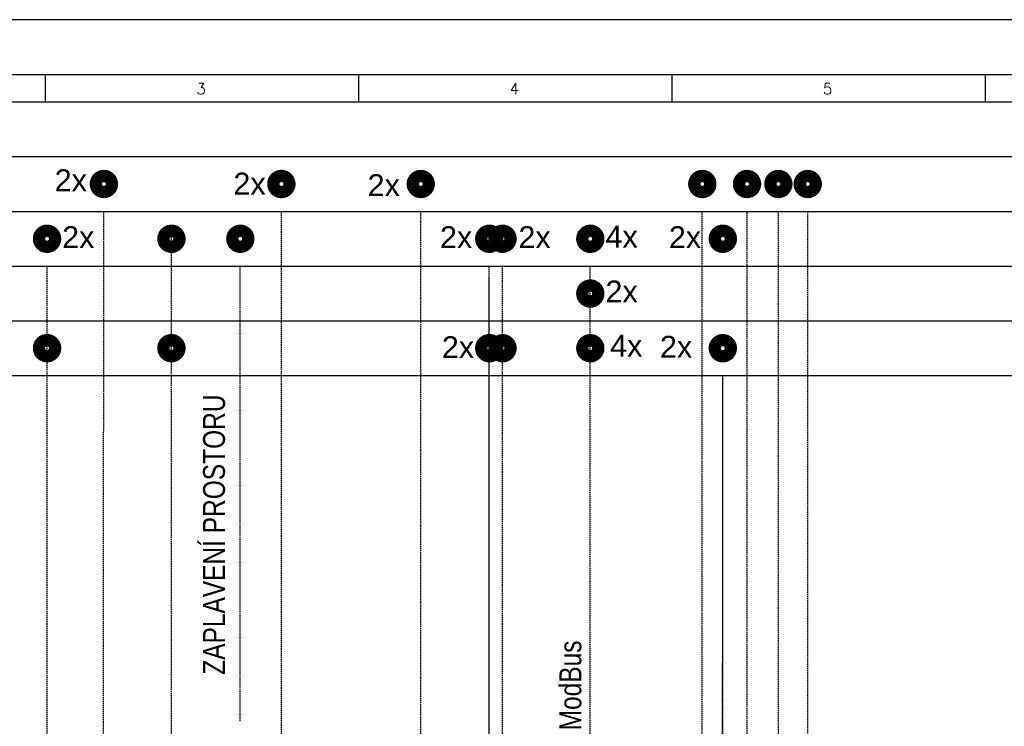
# Model space of a CAD drawing. Header units: millimetres. Extents: x 16 to 2801, y 7797 to 8217.
# Tile 16 of 18: x 2328 to 2508, y 8088 to 8217. Entities that reach past the tile are written whole.
import ezdxf
from ezdxf.enums import TextEntityAlignment as Align

# ---------------------------------------------------------------- set-up
doc = ezdxf.new("R2010")
doc.units = ezdxf.units.MM
doc.linetypes.add('ČÁRKOVANÁ2', pattern=[0.375, 0.25, -0.125])
doc.layers.add('Přístroje MaR', color=1, linetype='Continuous')
doc.layers.add('Výkres', color=4, linetype='Continuous')
doc.layers.add('Výkres netisk', color=7, linetype='Continuous', plot=False)
doc.styles.add('ROMANS', font='romans.shx', dxfattribs={"width": 0.8})
doc.styles.get("Standard").update_dxf_attribs({"font": 'arial.ttf'})

msp = doc.modelspace()

# ---------------------------------------------------------------- linework, layer by layer
at = {"layer": 'Přístroje MaR', "linetype": 'ČÁRKOVANÁ2'}
for p, q in [((2343.15, 8019.68, 61940.74), (2343.27, 8182.4, 62252)), ((2375.69, 8018.01, 61940.74), (2375.69, 8182.4, 62252)), ((2401.2, 8021.34, 61940.74), (2401.14, 8182.4, 62252)), ((2452.51, 7933.45, 61940.74), (2452.56, 8182.4, 62252)), ((2460.77, 7993.67, 61940.74), (2460.73, 8182.4, 62252)), ((2466.53, 8021.37, 61940.74), (2466.44, 8182.4, 62252)), ((2471.92, 7923.36, 61940.74), (2471.81, 8182.4, 62252)), ((2355.62, 7995.65, 61940.74), (2355.62, 8177.92, 62014.38)), ((2332.9, 7961.07, 61940.74), (2332.9, 8172.4, 62252)), ((2368.19, 8089.39, 62252), (2368.19, 8172.4, 62252)), ((2413.66, 8008.5, 61940.74), (2413.66, 8172.4, 62252)), ((2416.07, 7961.07, 61940.74), (2416.08, 8172.4, 62252)), ((2432.1, 8016.17, 61940.74), (2432.1, 8172.4, 62252)), ((2413.66, 7995.29, 61940.74), (2413.66, 8170.34, 61940.74)), ((2456.23, 8015.35, 61940.74), (2456.3, 8152.42, 62072.8)), ((2456.3, 8002.38, 61940.74), (2456.3, 8152.42, 62072.8))]:
    msp.add_line(p, q, dxfattribs=at)
at = {"layer": 'Přístroje MaR'}
for points, elevation in [([(2341.81, 8187.4, 2.25, 2.25, 1), (2344.74, 8187.4, 2.25, 2.25, 1)], 62252), ([(2341.81, 8187.4, 2.25, 2.25, 1), (2344.74, 8187.4, 2.25, 2.25, 1)], 62252), ([(2374.22, 8187.4, 2.25, 2.25, 1), (2377.16, 8187.4, 2.25, 2.25, 1)], 62252), ([(2374.22, 8187.4, 2.25, 2.25, 1), (2377.16, 8187.4, 2.25, 2.25, 1)], 62252), ([(2399.68, 8187.4, 2.25, 2.25, 1), (2402.61, 8187.4, 2.25, 2.25, 1)], 62252), ([(2399.68, 8187.4, 2.25, 2.25, 1), (2402.61, 8187.4, 2.25, 2.25, 1)], 62252), ([(2451.09, 8187.4, 2.25, 2.25, 1), (2454.02, 8187.4, 2.25, 2.25, 1)], 62252), ([(2451.09, 8187.4, 2.25, 2.25, 1), (2454.02, 8187.4, 2.25, 2.25, 1)], 62252), ([(2459.26, 8187.4, 2.25, 2.25, 1), (2462.19, 8187.4, 2.25, 2.25, 1)], 62252), ([(2459.26, 8187.4, 2.25, 2.25, 1), (2462.19, 8187.4, 2.25, 2.25, 1)], 62252), ([(2464.98, 8187.4, 2.25, 2.25, 1), (2467.91, 8187.4, 2.25, 2.25, 1)], 62252), ([(2464.98, 8187.4, 2.25, 2.25, 1), (2467.91, 8187.4, 2.25, 2.25, 1)], 62252), ([(2470.34, 8187.4, 2.25, 2.25, 1), (2473.27, 8187.4, 2.25, 2.25, 1)], 62252), ([(2470.34, 8187.4, 2.25, 2.25, 1), (2473.27, 8187.4, 2.25, 2.25, 1)], 62252), ([(2331.43, 8177.4, 2.25, 2.25, 1), (2334.37, 8177.4, 2.25, 2.25, 1)], 62252), ([(2331.43, 8177.4, 2.25, 2.25, 1), (2334.37, 8177.4, 2.25, 2.25, 1)], 62252), ([(2354.15, 8177.4, 2.25, 2.25, 1), (2357.08, 8177.4, 2.25, 2.25, 1)], 62252), ([(2354.15, 8177.4, 2.25, 2.25, 1), (2357.08, 8177.4, 2.25, 2.25, 1)], 62252), ([(2366.73, 8177.4, 2.25, 2.25, 1), (2369.66, 8177.4, 2.25, 2.25, 1)], 62252), ([(2366.73, 8177.4, 2.25, 2.25, 1), (2369.66, 8177.4, 2.25, 2.25, 1)], 62252), ([(2412.19, 8177.4, 2.25, 2.25, 1), (2415.13, 8177.4, 2.25, 2.25, 1)], 62252), ([(2412.19, 8177.4, 2.25, 2.25, 1), (2415.13, 8177.4, 2.25, 2.25, 1)], 62252), ([(2414.61, 8177.4, 2.25, 2.25, 1), (2417.54, 8177.4, 2.25, 2.25, 1)], 62252), ([(2414.61, 8177.4, 2.25, 2.25, 1), (2417.54, 8177.4, 2.25, 2.25, 1)], 62252), ([(2430.64, 8177.4, 2.25, 2.25, 1), (2433.57, 8177.4, 2.25, 2.25, 1)], 62252), ([(2430.64, 8177.4, 2.25, 2.25, 1), (2433.57, 8177.4, 2.25, 2.25, 1)], 62252), ([(2454.83, 8177.4, 2.25, 2.25, 1), (2457.77, 8177.4, 2.25, 2.25, 1)], 62112.6), ([(2454.83, 8177.4, 2.25, 2.25, 1), (2457.77, 8177.4, 2.25, 2.25, 1)], 62112.6), ([(2430.64, 8167.4, 2.25, 2.25, 1), (2433.57, 8167.4, 2.25, 2.25, 1)], 62252), ([(2430.64, 8167.4, 2.25, 2.25, 1), (2433.57, 8167.4, 2.25, 2.25, 1)], 62252), ([(2331.43, 8157.43, 2.25, 2.25, 1), (2334.37, 8157.43, 2.25, 2.25, 1)], 62222.59), ([(2331.43, 8157.43, 2.25, 2.25, 1), (2334.37, 8157.43, 2.25, 2.25, 1)], 62222.59), ([(2354.15, 8157.43, 2.25, 2.25, 1), (2357.08, 8157.43, 2.25, 2.25, 1)], 62014.38), ([(2354.15, 8157.43, 2.25, 2.25, 1), (2357.08, 8157.43, 2.25, 2.25, 1)], 62014.38), ([(2412.19, 8157.42, 2.25, 2.25, 1), (2415.13, 8157.42, 2.25, 2.25, 1)], 62044.38), ([(2412.19, 8157.42, 2.25, 2.25, 1), (2415.13, 8157.42, 2.25, 2.25, 1)], 62044.38), ([(2414.61, 8157.42, 2.25, 2.25, 1), (2417.54, 8157.42, 2.25, 2.25, 1)], 62252), ([(2414.61, 8157.42, 2.25, 2.25, 1), (2417.54, 8157.42, 2.25, 2.25, 1)], 62252), ([(2430.64, 8157.42, 2.25, 2.25, 1), (2433.57, 8157.42, 2.25, 2.25, 1)], 62212.2), ([(2430.64, 8157.42, 2.25, 2.25, 1), (2433.57, 8157.42, 2.25, 2.25, 1)], 62212.2), ([(2454.83, 8157.42, 2.25, 2.25, 1), (2457.77, 8157.42, 2.25, 2.25, 1)], 62072.8), ([(2454.83, 8157.42, 2.25, 2.25, 1), (2457.77, 8157.42, 2.25, 2.25, 1)], 62072.8)]:
    msp.add_lwpolyline(points, format="xyseb", close=True, dxfattribs=dict(at, elevation=elevation))
at = {"layer": 'Výkres'}
for p, q in [((2275.38, 8207.4, 62252), (2332.58, 8207.4, 62252)), ((2332.58, 8207.4, 62252), (2332.58, 8202.4, 62252)), ((2389.78, 8207.4, 62252), (2389.78, 8202.4, 62252)), ((2446.98, 8207.4, 62252), (2446.98, 8202.4, 62252)), ((2504.18, 8207.4, 62252), (2504.18, 8202.4, 62252)), ((2223.18, 8202.4, 62252), (2785.18, 8202.4, 62252)), ((2228.68, 8192.43, 61940.74), (2784.24, 8192.4, 62252)), ((2243.18, 8182.4, 62252), (2765.18, 8182.4, 62252)), ((2243.18, 8172.4, 62252), (2765.18, 8172.4, 62252)), ((2243.18, 8162.4, 62252), (2765.18, 8162.4, 62252)), ((2228.68, 8152.43, 61940.74), (2784.24, 8152.4, 62252))]:
    msp.add_line(p, q, dxfattribs=at)
at = {"layer": 'Výkres', "elevation": 62252}
msp.add_lwpolyline([(2790.18, 7807.4), (2218.18, 7807.4), (2218.18, 8207.4), (2790.18, 8207.4), (2790.18, 7807.4)], close=True, dxfattribs=at)
at = {"layer": 'Výkres netisk', "color": 7, "elevation": 62252}
msp.add_lwpolyline([(2207.18, 7797.4), (2801.18, 7797.4), (2801.18, 8217.4), (2207.18, 8217.4)], close=True, dxfattribs=at)

# ---------------------------------------------------------------- texts
at = {"layer": 'Přístroje MaR', "width": 0.8}
for s, p in [('ZAPLAVENÍ PROSTORU', (2365.39, 8148.97, 62252)), ('+ ModBus', (2430.46, 8104.05, 62252))]:
    msp.add_text(s, height=4, rotation=90, dxfattribs=at).set_placement(p, align=Align.RIGHT)
at = {"layer": 'Výkres', "style": 'ROMANS'}
for s, p in [('3', (2361.03, 8203.78, 62252)), ('4', (2418.23, 8203.78, 62252)), ('5', (2475.43, 8203.78, 62252))]:
    msp.add_text(s, height=2, dxfattribs=at).set_placement(p, align=Align.CENTER)
at = {"layer": 'Výkres'}
for s, p in [('2x', (2337.24, 8186.08, 61940.74)), ('2x', (2369.88, 8185.47, 61940.74)), ('2x', (2394.38, 8185.19, 61940.74)), ('2x', (2338.6, 8175.69, 61940.74)), ('2x', (2407.6, 8175.69, 61940.74)), ('2x', (2421.92, 8175.69, 61940.74)), ('4x', (2437.82, 8175.78, 61940.74)), ('2x', (2449.4, 8175.69, 61940.74)), ('2x', (2437.82, 8165.78, 61940.74)), ('2x', (2407.94, 8155.61, 61940.74)), ('4x', (2438.67, 8155.87, 61940.74)), ('2x', (2447.77, 8155.68, 61940.74))]:
    msp.add_text(s, height=4, dxfattribs=at).set_placement(p, align=Align.CENTER)

doc.saveas('drawing.dxf')
